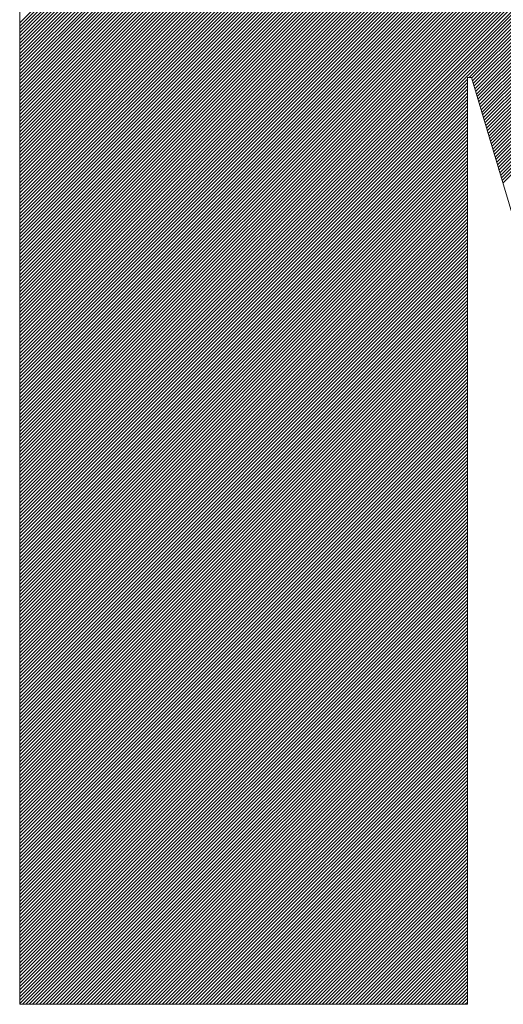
# Model space of a CAD drawing. Header units: inches. Extents: x 0.1 to 16.9, y 0.4 to 10.6.
# Tile 17 of 24: x 13.8303 to 13.9122, y 0.7894 to 0.9561. Entities that reach past the tile are written whole.
import ezdxf

# ---------------------------------------------------------------- set-up
doc = ezdxf.new("R2010")
doc.units = ezdxf.units.IN
doc.header["$MEASUREMENT"] = 0
doc.layers.add('FORMAT', color=5, linetype='Continuous', lineweight=25, true_color=0x0000ff)
doc.layers.add('Title (ANSI)', color=7, linetype='Continuous', lineweight=50)
doc.styles.add('Text Style107', font='arialbd.ttf')
doc.styles.add('Text Style109', font='arialbd.ttf')
doc.styles.add('Text Style47', font='ARIALN.TTF')
doc.styles.add('Text Style50', font='arial.ttf')
doc.styles.add('Text Style55', font='arial.ttf')
doc.styles.add('Text Style59', font='arial.ttf')

# ---------------------------------------------------------------- blocks, each defined once
blk = doc.blocks.new('Title Blocks ICD TITLE BLOCK MM CUSTOMER')
at = {"layer": 'FORMAT', "color": 7, "linetype": 'Continuous', "lineweight": 5}
for p, q in [((8.47169, 7.6129), (8.47169, 7.36144)), ((8.47169, 7.52769), (8.5569, 7.6129)), ((8.47169, 7.52712), (8.55748, 7.6129)), ((8.47169, 7.52654), (8.55806, 7.6129)), ((8.47169, 7.52596), (8.55863, 7.6129)), ((8.47169, 7.52539), (8.55921, 7.6129)), ((8.47169, 7.52481), (8.55979, 7.6129)), ((8.47169, 7.52423), (8.56036, 7.6129)), ((8.47169, 7.52365), (8.56094, 7.6129)), ((8.47169, 7.52308), (8.56152, 7.6129)), ((8.47169, 7.5225), (8.56209, 7.6129)), ((8.47169, 7.52192), (8.56267, 7.6129)), ((8.47169, 7.52135), (8.56325, 7.6129)), ((8.47169, 7.52077), (8.56382, 7.6129)), ((8.47169, 7.52019), (8.5644, 7.6129)), ((8.47169, 7.51962), (8.56498, 7.6129)), ((8.47169, 7.51904), (8.56555, 7.6129)), ((8.47169, 7.51846), (8.56613, 7.6129)), ((8.47169, 7.51789), (8.56671, 7.6129)), ((8.47169, 7.51731), (8.56729, 7.6129)), ((8.47169, 7.51673), (8.56786, 7.6129)), ((8.47169, 7.51616), (8.56844, 7.6129)), ((8.47169, 7.51558), (8.56902, 7.6129)), ((8.47169, 7.515), (8.56959, 7.6129)), ((8.47169, 7.51443), (8.57017, 7.6129)), ((8.47169, 7.51385), (8.57075, 7.6129)), ((8.47169, 7.51327), (8.57132, 7.6129)), ((8.47169, 7.5127), (8.5719, 7.6129)), ((8.47169, 7.51212), (8.57248, 7.6129)), ((8.47169, 7.51154), (8.57305, 7.6129)), ((8.47169, 7.51096), (8.57363, 7.6129)), ((8.47169, 7.51039), (8.57421, 7.6129)), ((8.47169, 7.50981), (8.57478, 7.6129)), ((8.47169, 7.50923), (8.57536, 7.6129)), ((8.47169, 7.50866), (8.57594, 7.6129)), ((8.47169, 7.50808), (8.57651, 7.6129)), ((8.47169, 7.5075), (8.57709, 7.6129)), ((8.47169, 7.50693), (8.57767, 7.6129)), ((8.47169, 7.50635), (8.57824, 7.6129)), ((8.47169, 7.50577), (8.57882, 7.6129)), ((8.47169, 7.5052), (8.5794, 7.6129)), ((8.47169, 7.50462), (8.57998, 7.6129)), ((8.47169, 7.50404), (8.58055, 7.6129)), ((8.47169, 7.50347), (8.58113, 7.6129)), ((8.47169, 7.50289), (8.58171, 7.6129)), ((8.47169, 7.50231), (8.58228, 7.6129)), ((8.47169, 7.50174), (8.58286, 7.6129)), ((8.47169, 7.50116), (8.58344, 7.6129)), ((8.47169, 7.50058), (8.58401, 7.6129)), ((8.47169, 7.50001), (8.58459, 7.6129)), ((8.47169, 7.49943), (8.58517, 7.6129)), ((8.47169, 7.49885), (8.58574, 7.6129)), ((8.47169, 7.49828), (8.58632, 7.6129)), ((8.47169, 7.4977), (8.5869, 7.6129)), ((8.47169, 7.49712), (8.58747, 7.6129)), ((8.47169, 7.49654), (8.58805, 7.6129)), ((8.47169, 7.49597), (8.58863, 7.6129)), ((8.47169, 7.49539), (8.5892, 7.6129)), ((8.47169, 7.49481), (8.58978, 7.6129)), ((8.47169, 7.49424), (8.59036, 7.6129)), ((8.47169, 7.49366), (8.59093, 7.6129)), ((8.47169, 7.49308), (8.59151, 7.6129)), ((8.47169, 7.49251), (8.59209, 7.6129)), ((8.47169, 7.49193), (8.59264, 7.61288)), ((8.47169, 7.49135), (8.59278, 7.61244)), ((8.47169, 7.49078), (8.59291, 7.61199)), ((8.47169, 7.4902), (8.59304, 7.61155)), ((8.47169, 7.48962), (8.59318, 7.61111)), ((8.47169, 7.48905), (8.59331, 7.61066)), ((8.47169, 7.48847), (8.59344, 7.61022)), ((8.47169, 7.48789), (8.59358, 7.60978)), ((8.47169, 7.48732), (8.59371, 7.60933)), ((8.47169, 7.48674), (8.59384, 7.60889)), ((8.47169, 7.48616), (8.59398, 7.60845)), ((8.47169, 7.48559), (8.59411, 7.608)), ((8.47169, 7.48501), (8.59424, 7.60756)), ((8.47169, 7.48443), (8.59438, 7.60711)), ((8.47169, 7.48385), (8.59451, 7.60667)), ((8.47169, 7.48328), (8.59464, 7.60623)), ((8.47169, 7.4827), (8.59477, 7.60578)), ((8.47169, 7.48212), (8.59491, 7.60534)), ((8.47169, 7.48155), (8.59504, 7.6049)), ((8.47169, 7.48097), (8.59517, 7.60445)), ((8.47169, 7.48039), (8.59531, 7.60401)), ((8.47169, 7.47982), (8.59544, 7.60357)), ((8.47169, 7.47924), (8.59557, 7.60312)), ((8.47169, 7.47866), (8.59571, 7.60268)), ((8.47169, 7.47809), (8.59584, 7.60223)), ((8.47169, 7.47751), (8.59597, 7.60179)), ((8.47169, 7.47693), (8.59611, 7.60135)), ((8.47169, 7.47636), (8.59624, 7.6009)), ((8.47169, 7.47578), (8.59637, 7.60046)), ((8.47169, 7.4752), (8.59651, 7.60002)), ((8.47169, 7.47463), (8.59664, 7.59957)), ((8.47169, 7.47405), (8.59677, 7.59913)), ((8.47169, 7.47347), (8.59691, 7.59868)), ((8.47169, 7.4729), (8.59704, 7.59824)), ((8.47169, 7.47232), (8.59717, 7.5978)), ((8.47169, 7.47174), (8.5973, 7.59735)), ((8.47169, 7.47117), (8.59744, 7.59691)), ((8.47169, 7.47059), (8.59757, 7.59647)), ((8.47169, 7.47001), (8.5977, 7.59602)), ((8.47169, 7.46943), (8.59784, 7.59558)), ((8.47169, 7.46886), (8.59797, 7.59514)), ((8.47169, 7.46828), (8.5981, 7.59469)), ((8.47169, 7.4677), (8.59824, 7.59425)), ((8.47169, 7.46713), (8.59837, 7.5938)), ((8.47169, 7.46655), (8.5985, 7.59336)), ((8.47169, 7.46597), (8.59864, 7.59292)), ((8.47169, 7.4654), (8.59877, 7.59247)), ((8.47169, 7.46482), (8.5989, 7.59203)), ((8.47169, 7.46424), (8.59904, 7.59159)), ((8.47169, 7.46367), (8.59917, 7.59114)), ((8.47169, 7.46309), (8.5993, 7.5907)), ((8.47169, 7.46251), (8.59944, 7.59026)), ((8.47169, 7.46194), (8.59957, 7.58981)), ((8.47169, 7.46136), (8.5997, 7.58937)), ((8.47169, 7.46078), (8.59983, 7.58892)), ((8.47169, 7.46021), (8.59997, 7.58848)), ((8.47169, 7.45963), (8.6001, 7.58804)), ((8.47169, 7.45905), (8.60023, 7.58759)), ((8.47169, 7.45848), (8.60037, 7.58715)), ((8.47169, 7.4579), (8.6005, 7.58671)), ((8.47169, 7.45732), (8.60063, 7.58626)), ((8.47169, 7.45674), (8.60077, 7.58582)), ((8.47169, 7.45617), (8.6009, 7.58538)), ((8.47169, 7.45559), (8.60103, 7.58493)), ((8.47169, 7.45501), (8.60117, 7.58449)), ((8.47169, 7.45444), (8.6013, 7.58404)), ((8.47169, 7.45386), (8.60143, 7.5836)), ((8.47169, 7.45328), (8.60157, 7.58316)), ((8.47169, 7.45271), (8.6017, 7.58271)), ((8.47169, 7.45213), (8.60183, 7.58227)), ((8.47169, 7.45155), (8.60196, 7.58183)), ((8.47169, 7.45098), (8.6021, 7.58138)), ((8.47169, 7.4504), (8.60223, 7.58094)), ((8.47169, 7.44982), (8.60236, 7.58049)), ((8.47169, 7.44925), (8.6025, 7.58005)), ((8.47169, 7.44867), (8.60263, 7.57961)), ((8.47169, 7.44809), (8.60276, 7.57916)), ((8.47169, 7.44752), (8.6029, 7.57872)), ((8.47169, 7.44694), (8.60303, 7.57828)), ((8.47169, 7.44636), (8.60316, 7.57783)), ((8.47169, 7.44579), (8.6033, 7.57739)), ((8.47169, 7.44521), (8.60343, 7.57695)), ((8.47169, 7.44463), (8.60356, 7.5765)), ((8.47169, 7.44406), (8.6037, 7.57606)), ((8.47169, 7.44348), (8.60383, 7.57561)), ((8.47169, 7.4429), (8.60396, 7.57517)), ((8.54779, 7.51842), (8.6041, 7.57473)), ((8.54822, 7.51828), (8.60423, 7.57428)), ((8.54836, 7.51784), (8.60436, 7.57384)), ((8.54849, 7.51739), (8.60449, 7.5734)), ((8.54862, 7.51695), (8.60463, 7.57295)), ((8.54875, 7.5165), (8.60476, 7.57251)), ((8.54889, 7.51606), (8.60489, 7.57207)), ((8.54902, 7.51561), (8.60503, 7.57162)), ((8.54915, 7.51517), (8.60516, 7.57118)), ((8.54928, 7.51472), (8.60529, 7.57073)), ((8.54941, 7.51428), (8.60543, 7.57029)), ((8.54955, 7.51383), (8.60556, 7.56985)), ((8.54968, 7.51339), (8.60569, 7.5694)), ((8.54981, 7.51294), (8.60583, 7.56896)), ((8.54994, 7.5125), (8.60596, 7.56852)), ((8.55008, 7.51206), (8.60609, 7.56807)), ((8.55021, 7.51161), (8.60623, 7.56763)), ((8.55034, 7.51117), (8.60636, 7.56719)), ((8.55047, 7.51072), (8.60649, 7.56674)), ((8.55061, 7.51028), (8.60663, 7.5663)), ((8.55074, 7.50983), (8.60676, 7.56585)), ((8.55087, 7.50939), (8.60689, 7.56541)), ((8.551, 7.50894), (8.60702, 7.56497)), ((8.55113, 7.5085), (8.60716, 7.56452)), ((8.55127, 7.50805), (8.60729, 7.56408)), ((8.5514, 7.50761), (8.60742, 7.56364)), ((8.55153, 7.50717), (8.60756, 7.56319)), ((8.55166, 7.50672), (8.60769, 7.56275)), ((8.5518, 7.50628), (8.60782, 7.5623)), ((8.55193, 7.50583), (8.60796, 7.56186)), ((8.55206, 7.50539), (8.60809, 7.56142)), ((8.55219, 7.50494), (8.60822, 7.56097)), ((8.55232, 7.5045), (8.60836, 7.56053)), ((8.55246, 7.50405), (8.60849, 7.56009)), ((8.55259, 7.50361), (8.60862, 7.55964)), ((8.55272, 7.50316), (8.60876, 7.5592)), ((8.55285, 7.50272), (8.60889, 7.55876)), ((8.55299, 7.50228), (8.60902, 7.55831)), ((8.55312, 7.50183), (8.60916, 7.55787)), ((8.55325, 7.50139), (8.60929, 7.55742)), ((8.55338, 7.50094), (8.60942, 7.55698)), ((8.55351, 7.5005), (8.60955, 7.55654)), ((8.47169, 7.44232), (8.54752, 7.51815)), ((8.47169, 7.44175), (8.54752, 7.51757)), ((8.54752, 7.51842), (8.54818, 7.51842)), ((8.54752, 7.36144), (8.54752, 7.51842)), ((8.54818, 7.51842), (8.59488, 7.36144)), ((8.47169, 7.44117), (8.54752, 7.517)), ((8.47169, 7.44059), (8.54752, 7.51642)), ((8.47169, 7.44002), (8.54752, 7.51584)), ((8.47169, 7.43944), (8.54752, 7.51527)), ((8.47169, 7.43886), (8.54752, 7.51469)), ((8.47169, 7.43829), (8.54752, 7.51411)), ((8.47169, 7.43771), (8.54752, 7.51354)), ((8.47169, 7.43713), (8.54752, 7.51296)), ((8.47169, 7.43656), (8.54752, 7.51238)), ((8.47169, 7.43598), (8.54752, 7.5118)), ((8.47169, 7.4354), (8.54752, 7.51123)), ((8.47169, 7.43483), (8.54752, 7.51065)), ((8.47169, 7.43425), (8.54752, 7.51007)), ((8.47169, 7.43367), (8.54752, 7.5095)), ((8.47169, 7.4331), (8.54752, 7.50892)), ((8.47169, 7.43252), (8.54752, 7.50834)), ((8.47169, 7.43194), (8.54752, 7.50777)), ((8.47169, 7.43137), (8.54752, 7.50719)), ((8.47169, 7.43079), (8.54752, 7.50661)), ((8.47169, 7.43021), (8.54752, 7.50604)), ((8.47169, 7.42963), (8.54752, 7.50546)), ((8.47169, 7.42906), (8.54752, 7.50488)), ((8.47169, 7.42848), (8.54752, 7.50431)), ((8.47169, 7.4279), (8.54752, 7.50373)), ((8.47169, 7.42733), (8.54752, 7.50315)), ((8.47169, 7.42675), (8.54752, 7.50258)), ((8.47169, 7.42617), (8.54752, 7.502)), ((8.47169, 7.4256), (8.54752, 7.50142)), ((8.47169, 7.42502), (8.54752, 7.50085)), ((8.47169, 7.42444), (8.54752, 7.50027)), ((8.47169, 7.42387), (8.54752, 7.49969)), ((8.47169, 7.42329), (8.54752, 7.49911)), ((8.47169, 7.42271), (8.54752, 7.49854)), ((8.47169, 7.42214), (8.54752, 7.49796)), ((8.47169, 7.42156), (8.54752, 7.49738)), ((8.47169, 7.42098), (8.54752, 7.49681)), ((8.47169, 7.42041), (8.54752, 7.49623)), ((8.47169, 7.41983), (8.54752, 7.49565)), ((8.47169, 7.41925), (8.54752, 7.49508)), ((8.47169, 7.41868), (8.54752, 7.4945)), ((8.47169, 7.4181), (8.54752, 7.49392)), ((8.47169, 7.41752), (8.54752, 7.49335)), ((8.47169, 7.41695), (8.54752, 7.49277)), ((8.47169, 7.41637), (8.54752, 7.49219)), ((8.47169, 7.41579), (8.54752, 7.49162)), ((8.47169, 7.41521), (8.54752, 7.49104)), ((8.47169, 7.41464), (8.54752, 7.49046)), ((8.47169, 7.41406), (8.54752, 7.48989)), ((8.47169, 7.41348), (8.54752, 7.48931)), ((8.47169, 7.41291), (8.54752, 7.48873)), ((8.47169, 7.41233), (8.54752, 7.48816)), ((8.47169, 7.41175), (8.54752, 7.48758)), ((8.47169, 7.41118), (8.54752, 7.487)), ((8.47169, 7.4106), (8.54752, 7.48643)), ((8.47169, 7.41002), (8.54752, 7.48585)), ((8.47169, 7.40945), (8.54752, 7.48527)), ((8.47169, 7.40887), (8.54752, 7.48469)), ((8.47169, 7.40829), (8.54752, 7.48412)), ((8.47169, 7.40772), (8.54752, 7.48354)), ((8.47169, 7.40714), (8.54752, 7.48296)), ((8.47169, 7.40656), (8.54752, 7.48239)), ((8.47169, 7.40599), (8.54752, 7.48181)), ((8.47169, 7.40541), (8.54752, 7.48123)), ((8.47169, 7.40483), (8.54752, 7.48066)), ((8.47169, 7.40426), (8.54752, 7.48008)), ((8.47169, 7.40368), (8.54752, 7.4795)), ((8.47169, 7.4031), (8.54752, 7.47893)), ((8.47169, 7.40252), (8.54752, 7.47835)), ((8.47169, 7.40195), (8.54752, 7.47777)), ((8.47169, 7.40137), (8.54752, 7.4772)), ((8.47169, 7.40079), (8.54752, 7.47662)), ((8.47169, 7.40022), (8.54752, 7.47604)), ((8.47169, 7.39964), (8.54752, 7.47547)), ((8.47169, 7.39906), (8.54752, 7.47489)), ((8.47169, 7.39849), (8.54752, 7.47431)), ((8.47169, 7.39791), (8.54752, 7.47374)), ((8.47169, 7.39733), (8.54752, 7.47316)), ((8.47169, 7.39676), (8.54752, 7.47258)), ((8.47169, 7.39618), (8.54752, 7.472)), ((8.47169, 7.3956), (8.54752, 7.47143)), ((8.47169, 7.39503), (8.54752, 7.47085)), ((8.47169, 7.39445), (8.54752, 7.47027)), ((8.47169, 7.39387), (8.54752, 7.4697)), ((8.47169, 7.3933), (8.54752, 7.46912)), ((8.47169, 7.39272), (8.54752, 7.46854)), ((8.47169, 7.39214), (8.54752, 7.46797)), ((8.47169, 7.39157), (8.54752, 7.46739)), ((8.47169, 7.39099), (8.54752, 7.46681)), ((8.47169, 7.39041), (8.54752, 7.46624)), ((8.47169, 7.38984), (8.54752, 7.46566)), ((8.47169, 7.38926), (8.54752, 7.46508)), ((8.47169, 7.38868), (8.54752, 7.46451)), ((8.47169, 7.3881), (8.54752, 7.46393)), ((8.47169, 7.38753), (8.54752, 7.46335)), ((8.47169, 7.38695), (8.54752, 7.46278)), ((8.47169, 7.38637), (8.54752, 7.4622)), ((8.47169, 7.3858), (8.54752, 7.46162)), ((8.47169, 7.38522), (8.54752, 7.46105)), ((8.47169, 7.38464), (8.54752, 7.46047)), ((8.47169, 7.38407), (8.54752, 7.45989)), ((8.47169, 7.38349), (8.54752, 7.45932)), ((8.47169, 7.38291), (8.54752, 7.45874)), ((8.47169, 7.38234), (8.54752, 7.45816)), ((8.47169, 7.38176), (8.54752, 7.45758)), ((8.47169, 7.38118), (8.54752, 7.45701)), ((8.47169, 7.38061), (8.54752, 7.45643)), ((8.47169, 7.38003), (8.54752, 7.45585)), ((8.47169, 7.37945), (8.54752, 7.45528)), ((8.47169, 7.37888), (8.54752, 7.4547)), ((8.47169, 7.3783), (8.54752, 7.45412)), ((8.47169, 7.37772), (8.54752, 7.45355)), ((8.47169, 7.37715), (8.54752, 7.45297)), ((8.47169, 7.37657), (8.54752, 7.45239)), ((8.47169, 7.37599), (8.54752, 7.45182)), ((8.47169, 7.37541), (8.54752, 7.45124)), ((8.47169, 7.37484), (8.54752, 7.45066)), ((8.47169, 7.37426), (8.54752, 7.45009)), ((8.47169, 7.37368), (8.54752, 7.44951)), ((8.47169, 7.37311), (8.54752, 7.44893)), ((8.47169, 7.37253), (8.54752, 7.44836)), ((8.47169, 7.37195), (8.54752, 7.44778)), ((8.47169, 7.37138), (8.54752, 7.4472)), ((8.47169, 7.3708), (8.54752, 7.44663)), ((8.47169, 7.37022), (8.54752, 7.44605)), ((8.47169, 7.36965), (8.54752, 7.44547)), ((8.47169, 7.36907), (8.54752, 7.44489)), ((8.47169, 7.36849), (8.54752, 7.44432)), ((8.47169, 7.36792), (8.54752, 7.44374)), ((8.47169, 7.36734), (8.54752, 7.44316)), ((8.47169, 7.36676), (8.54752, 7.44259)), ((8.47169, 7.36619), (8.54752, 7.44201)), ((8.47169, 7.36561), (8.54752, 7.44143)), ((8.47169, 7.36503), (8.54752, 7.44086)), ((8.47169, 7.36446), (8.54752, 7.44028)), ((8.47169, 7.36388), (8.54752, 7.4397)), ((8.47169, 7.3633), (8.54752, 7.43913)), ((8.47169, 7.36273), (8.54752, 7.43855)), ((8.47169, 7.36215), (8.54752, 7.43797)), ((8.47169, 7.36157), (8.54752, 7.4374)), ((8.47214, 7.36144), (8.54752, 7.43682)), ((8.47271, 7.36144), (8.54752, 7.43624)), ((8.47329, 7.36144), (8.54752, 7.43567)), ((8.47387, 7.36144), (8.54752, 7.43509)), ((8.47445, 7.36144), (8.54752, 7.43451)), ((8.47502, 7.36144), (8.54752, 7.43394)), ((8.4756, 7.36144), (8.54752, 7.43336)), ((8.47618, 7.36144), (8.54752, 7.43278)), ((8.47675, 7.36144), (8.54752, 7.43221)), ((8.47733, 7.36144), (8.54752, 7.43163)), ((8.47791, 7.36144), (8.54752, 7.43105)), ((8.47848, 7.36144), (8.54752, 7.43047)), ((8.47906, 7.36144), (8.54752, 7.4299)), ((8.47964, 7.36144), (8.54752, 7.42932)), ((8.48021, 7.36144), (8.54752, 7.42874)), ((8.48079, 7.36144), (8.54752, 7.42817)), ((8.48137, 7.36144), (8.54752, 7.42759)), ((8.48194, 7.36144), (8.54752, 7.42701)), ((8.48252, 7.36144), (8.54752, 7.42644)), ((8.4831, 7.36144), (8.54752, 7.42586)), ((8.48367, 7.36144), (8.54752, 7.42528)), ((8.48425, 7.36144), (8.54752, 7.42471)), ((8.48483, 7.36144), (8.54752, 7.42413)), ((8.4854, 7.36144), (8.54752, 7.42355)), ((8.48598, 7.36144), (8.54752, 7.42298)), ((8.48656, 7.36144), (8.54752, 7.4224)), ((8.48713, 7.36144), (8.54752, 7.42182)), ((8.48771, 7.36144), (8.54752, 7.42125)), ((8.48829, 7.36144), (8.54752, 7.42067)), ((8.48887, 7.36144), (8.54752, 7.42009)), ((8.48944, 7.36144), (8.54752, 7.41952)), ((8.49002, 7.36144), (8.54752, 7.41894)), ((8.4906, 7.36144), (8.54752, 7.41836)), ((8.49117, 7.36144), (8.54752, 7.41778)), ((8.49175, 7.36144), (8.54752, 7.41721)), ((8.49233, 7.36144), (8.54752, 7.41663)), ((8.4929, 7.36144), (8.54752, 7.41605)), ((8.49348, 7.36144), (8.54752, 7.41548)), ((8.49406, 7.36144), (8.54752, 7.4149)), ((8.49463, 7.36144), (8.54752, 7.41432)), ((8.49521, 7.36144), (8.54752, 7.41375)), ((8.49579, 7.36144), (8.54752, 7.41317)), ((8.49636, 7.36144), (8.54752, 7.41259)), ((8.49694, 7.36144), (8.54752, 7.41202)), ((8.49752, 7.36144), (8.54752, 7.41144)), ((8.49809, 7.36144), (8.54752, 7.41086)), ((8.49867, 7.36144), (8.54752, 7.41029)), ((8.49925, 7.36144), (8.54752, 7.40971)), ((8.49982, 7.36144), (8.54752, 7.40913)), ((8.5004, 7.36144), (8.54752, 7.40856)), ((8.50098, 7.36144), (8.54752, 7.40798)), ((8.50156, 7.36144), (8.54752, 7.4074)), ((8.50213, 7.36144), (8.54752, 7.40683)), ((8.50271, 7.36144), (8.54752, 7.40625)), ((8.50329, 7.36144), (8.54752, 7.40567)), ((8.50386, 7.36144), (8.54752, 7.4051)), ((8.50444, 7.36144), (8.54752, 7.40452)), ((8.50502, 7.36144), (8.54752, 7.40394)), ((8.50559, 7.36144), (8.54752, 7.40336)), ((8.50617, 7.36144), (8.54752, 7.40279)), ((8.50675, 7.36144), (8.54752, 7.40221)), ((8.50732, 7.36144), (8.54752, 7.40163)), ((8.5079, 7.36144), (8.54752, 7.40106)), ((8.50848, 7.36144), (8.54752, 7.40048)), ((8.50905, 7.36144), (8.54752, 7.3999)), ((8.50963, 7.36144), (8.54752, 7.39933)), ((8.51021, 7.36144), (8.54752, 7.39875)), ((8.51078, 7.36144), (8.54752, 7.39817)), ((8.51136, 7.36144), (8.54752, 7.3976)), ((8.51194, 7.36144), (8.54752, 7.39702)), ((8.51251, 7.36144), (8.54752, 7.39644)), ((8.51309, 7.36144), (8.54752, 7.39587)), ((8.51367, 7.36144), (8.54752, 7.39529)), ((8.51424, 7.36144), (8.54752, 7.39471)), ((8.51482, 7.36144), (8.54752, 7.39414)), ((8.5154, 7.36144), (8.54752, 7.39356)), ((8.51598, 7.36144), (8.54752, 7.39298)), ((8.51655, 7.36144), (8.54752, 7.39241)), ((8.51713, 7.36144), (8.54752, 7.39183)), ((8.51771, 7.36144), (8.54752, 7.39125)), ((8.51828, 7.36144), (8.54752, 7.39067)), ((8.51886, 7.36144), (8.54752, 7.3901)), ((8.51944, 7.36144), (8.54752, 7.38952)), ((8.52001, 7.36144), (8.54752, 7.38894)), ((8.52059, 7.36144), (8.54752, 7.38837)), ((8.52117, 7.36144), (8.54752, 7.38779)), ((8.52174, 7.36144), (8.54752, 7.38721)), ((8.52232, 7.36144), (8.54752, 7.38664)), ((8.5229, 7.36144), (8.54752, 7.38606)), ((8.52347, 7.36144), (8.54752, 7.38548)), ((8.52405, 7.36144), (8.54752, 7.38491)), ((8.52463, 7.36144), (8.54752, 7.38433)), ((8.5252, 7.36144), (8.54752, 7.38375)), ((8.52578, 7.36144), (8.54752, 7.38318)), ((8.52636, 7.36144), (8.54752, 7.3826)), ((8.52693, 7.36144), (8.54752, 7.38202)), ((8.52751, 7.36144), (8.54752, 7.38145)), ((8.52809, 7.36144), (8.54752, 7.38087)), ((8.52867, 7.36144), (8.54752, 7.38029)), ((8.52924, 7.36144), (8.54752, 7.37972)), ((8.52982, 7.36144), (8.54752, 7.37914)), ((8.5304, 7.36144), (8.54752, 7.37856)), ((8.53097, 7.36144), (8.54752, 7.37799)), ((8.53155, 7.36144), (8.54752, 7.37741)), ((8.53213, 7.36144), (8.54752, 7.37683)), ((8.5327, 7.36144), (8.54752, 7.37625)), ((8.53328, 7.36144), (8.54752, 7.37568)), ((8.53386, 7.36144), (8.54752, 7.3751)), ((8.53443, 7.36144), (8.54752, 7.37452)), ((8.53501, 7.36144), (8.54752, 7.37395)), ((8.53559, 7.36144), (8.54752, 7.37337)), ((8.53616, 7.36144), (8.54752, 7.37279)), ((8.53674, 7.36144), (8.54752, 7.37222)), ((8.53732, 7.36144), (8.54752, 7.37164)), ((8.53789, 7.36144), (8.54752, 7.37106)), ((8.53847, 7.36144), (8.54752, 7.37049)), ((8.53905, 7.36144), (8.54752, 7.36991)), ((8.53962, 7.36144), (8.54752, 7.36933)), ((8.5402, 7.36144), (8.54752, 7.36876)), ((8.54078, 7.36144), (8.54752, 7.36818)), ((8.54135, 7.36144), (8.54752, 7.3676)), ((8.54193, 7.36144), (8.54752, 7.36703)), ((8.54251, 7.36144), (8.54752, 7.36645)), ((8.54309, 7.36144), (8.54752, 7.36587)), ((8.54366, 7.36144), (8.54752, 7.3653)), ((8.54424, 7.36144), (8.54752, 7.36472)), ((8.54482, 7.36144), (8.54752, 7.36414)), ((8.54539, 7.36144), (8.54752, 7.36356)), ((8.54597, 7.36144), (8.54752, 7.36299)), ((8.54655, 7.36144), (8.54752, 7.36241)), ((8.47169, 7.36144), (8.54752, 7.36144)), ((8.54712, 7.36144), (8.54752, 7.36183))]:
    blk.add_line(p, q, dxfattribs=at)
at = {"layer": 'Title (ANSI)'}
for tag, p, height, style in [('<TITLE_1>_001', (3.54584, 8.33746), 0.09, 'Text Style50'), ('DESIGNER_001', (8.77913, 8.32936), 0.09, 'Text Style50'), ('<DRAWN_DATE>_001', (10.56064, 8.32936), 0.09, 'Text Style50'), ('<PART_NUMBER>_001', (8.82728, 7.91472), 0.24, 'Text Style109'), ('Sheet_Size_001', (7.36508, 7.90552), 0.13, 'Text Style55'), ('<REVISION_NUMBER>_001', (10.77172, 7.85278), 0.18, 'Text Style107'), ('Number_of_sheets_001', (11.09697, 7.2619), 0.08, 'Text Style59'), ('Sheet_Number_001', (10.80007, 7.2619), 0.08, 'Text Style59'), ('COPYRIGHT_YEAR_001', (4.6229, 7.27065), 0.07, 'Text Style47'), ('<SCALE>_001', (9.82544, 7.2503), 0.08, 'Text Style59')]:
    blk.add_attdef(tag, p, '', height=height, dxfattribs=dict(at, style=style))

msp = doc.modelspace()

# ---------------------------------------------------------------- block references
msp.add_blockref('Title Blocks ICD TITLE BLOCK MM CUSTOMER', (5.35863, -6.57206))

doc.saveas('drawing.dxf')
